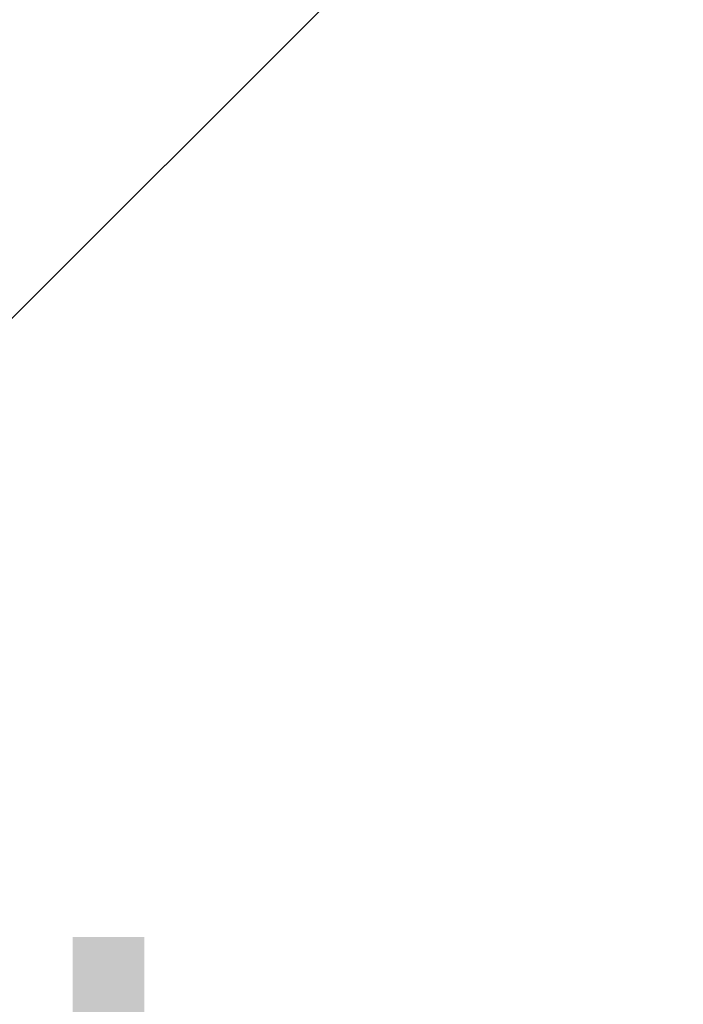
# Model space of a CAD drawing. Header units: millimetres. Extents: x 922208 to 1069538, y -182208 to -99877.
# Tile 151 of 256: x 990711 to 990852, y -172339 to -172129. Entities that reach past the tile are written whole.
import ezdxf

# ---------------------------------------------------------------- set-up
doc = ezdxf.new("R2010")
doc.units = ezdxf.units.MM
doc.header["$MEASUREMENT"] = 0
doc.linetypes.add('HIDDEN', pattern=[20, 10, -10])
doc.layers.add('IS_POWRÓT', color=5, linetype='HIDDEN', lineweight=30)
doc.layers.add('Nowe_220-A Ściany_Nr_pióra__7', color=7, linetype='Continuous', lineweight=13)
doc.layers.add('K_skropliny', color=7, linetype='SK', lineweight=30, true_color=0x008942)
doc.styles.add('STYL_AUTOMATYCZNY_1', font='arial.ttf')
doc.linetypes.add('SK', pattern='A,13.7,-5.08,["SK",Standard,S=2.54,R=0,X=-2,Y=-1.27],-5.08', length=23.86)

# ---------------------------------------------------------------- blocks, each defined once
blk = doc.blocks.new('parter01')
at = {"layer": 'Nowe_220-A Ściany_Nr_pióra__7', "color": 7, "linetype": 'Continuous', "lineweight": 0, "insert": (990709.88908, -112809.08834), "char_height": 125, "attachment_point": 7, "style": 'STYL_AUTOMATYCZNY_1'}
blk.add_mtext('\\A1;{\\pql;\\pt0;\\fArial|b0|i0|c238|p0;\\W1.000000;hp 85\\fArial|b0|i0|c238|p0;\\W1.000000;\\A1{\\H.66x;\\S^  ;}\\fArial|b0|i0|c238|p0;\\W1.000000;\\fArial|b0|i0|c238|p0;\\W1.000000;}', dxfattribs=at)

msp = doc.modelspace()

# ---------------------------------------------------------------- block references
at = {"layer": 'IS_POWRÓT', "color": 27, "linetype": 'ByBlock', "lineweight": 30}
msp.add_blockref('parter01', (0, -59685.16), dxfattribs=at)

# ---------------------------------------------------------------- next in the draw order: linework, layer by layer
at = {"layer": 'K_skropliny', "ltscale": 0.5}
msp.add_line((990671.68, -172229.89), (990850.96, -172050.62), dxfattribs=at)

doc.saveas('drawing.dxf')
